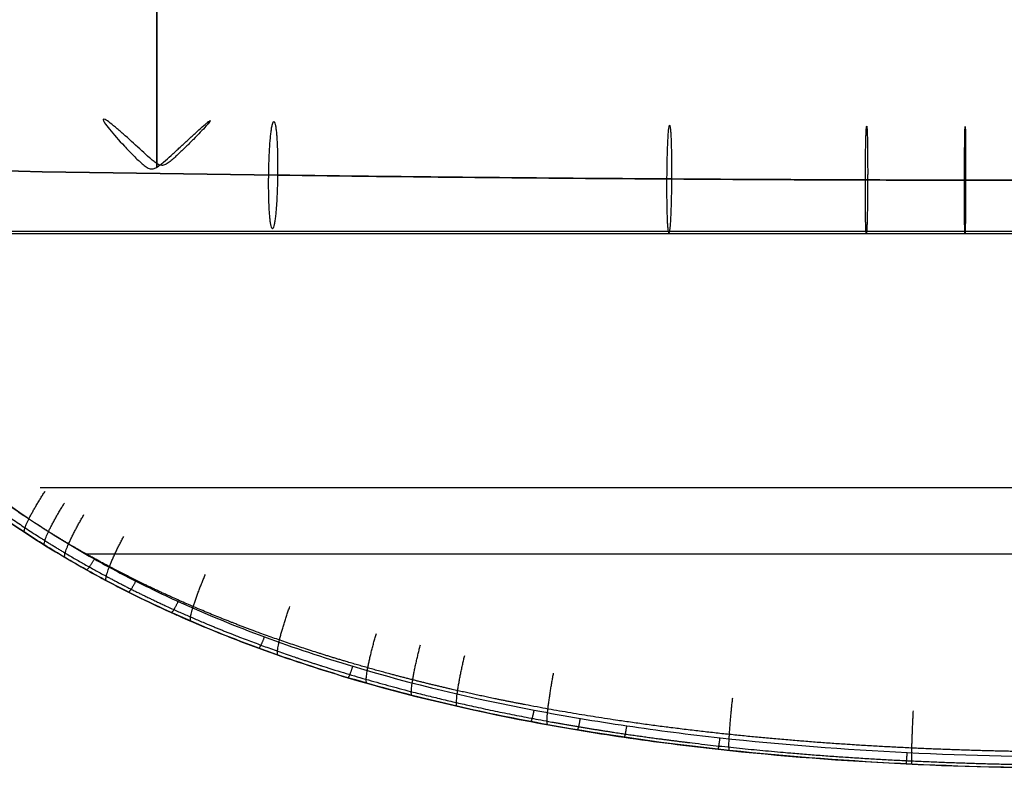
# Model space of a CAD drawing. Header units: millimetres. Extents: x -27.2 to 27.2, y 1 to 52.7.
# Tile 4 of 39: x -16.3 to -1.6, y 1 to 12.2. Entities that reach past the tile are written whole.
import ezdxf

# ---------------------------------------------------------------- set-up
doc = ezdxf.new("R2010")
doc.units = ezdxf.units.MM
doc.header["$MEASUREMENT"] = 0
doc.layers.add('Default', color=7, linetype='Continuous', true_color=0x000000)

msp = doc.modelspace()

# ---------------------------------------------------------------- linework, layer by layer
at = {"layer": 'Default', "color": 250, "true_color": 0x333333}
for points, degree in [([(-14.24206802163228, 10.01138038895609, 44.78151533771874), (-14.24206802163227, 14.2612705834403, 44.63310590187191), (-14.24206802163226, 18.51116077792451, 44.4846964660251)], 2), ([(-14.2420680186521, 18.26646703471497, 42.90351811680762), (-14.24206802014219, 14.11064944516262, 43.04864246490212), (-14.24206802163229, 9.95483185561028, 43.19376681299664)], 2), ([(-14.24206802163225, 9.954831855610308, 43.19376681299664), (-14.24206802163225, 14.11064944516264, 43.04864246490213), (-14.24206802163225, 18.26646703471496, 42.90351811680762)], 2), ([(-14.24206802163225, 9.954892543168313, 43.19376469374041), (-14.24206802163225, 14.11067978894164, 43.04864140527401), (-14.24206802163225, 18.26646703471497, 42.90351811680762)], 2), ([(-14.17586295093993, 9.98409633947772, 44.77974159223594), (-14.19913602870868, 9.986946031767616, 44.78156228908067), (-14.22110310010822, 9.998050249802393, 44.78198083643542), (-14.24206802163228, 10.01138038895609, 44.78151533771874)], 3)]:
    msp.add_open_spline(points, degree=degree, dxfattribs=at)
for points, knots in [([(-14.24206802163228, 10.01138038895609, 44.78151533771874), (-14.25930760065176, 10.02234184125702, 44.78113255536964), (-14.27687153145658, 10.03542327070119, 44.78012335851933), (-14.31268597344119, 10.06436178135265, 44.77676309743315), (-14.33096355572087, 10.07994655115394, 44.77441888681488), (-14.3868068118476, 10.12884841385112, 44.76518650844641), (-14.42548260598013, 10.16424044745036, 44.75609650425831), (-14.54470057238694, 10.27374187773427, 44.71786583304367), (-14.62899534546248, 10.35171669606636, 44.67770034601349), (-14.75195570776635, 10.46131582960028, 44.58549487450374), (-14.79228121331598, 10.49660564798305, 44.54941074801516), (-14.86832485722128, 10.56104509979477, 44.46519012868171), (-14.90405166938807, 10.59023196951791, 44.41700094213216), (-14.96619710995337, 10.63763639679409, 44.30827185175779), (-14.9925331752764, 10.65581022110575, 44.24765287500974), (-15.02989904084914, 10.67558785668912, 44.11718050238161), (-15.04071398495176, 10.67706994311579, 44.04770476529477), (-15.04318015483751, 10.66071972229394, 43.90732359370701), (-15.03481687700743, 10.6430513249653, 43.83766895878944), (-15.00119340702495, 10.59203368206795, 43.7063354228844), (-14.97631309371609, 10.5591814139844, 43.64568457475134), (-14.88589849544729, 10.44782473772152, 43.48306707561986), (-14.80597944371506, 10.35785382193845, 43.40149920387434), (-14.6823915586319, 10.22560111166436, 43.31356937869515), (-14.64038699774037, 10.18173207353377, 43.28981688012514), (-14.55687946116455, 10.09752933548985, 43.25144625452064), (-14.51538554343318, 10.05692964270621, 43.23683391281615), (-14.45415520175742, 10.00235145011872, 43.22025281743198), (-14.43386337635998, 9.985253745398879, 43.21561136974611), (-14.39340253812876, 9.955649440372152, 43.20781846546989), (-14.3737012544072, 9.943399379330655, 43.20475010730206), (-14.34411495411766, 9.93263994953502, 43.2009728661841), (-14.33414474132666, 9.930312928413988, 43.19984446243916), (-14.31450647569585, 9.928849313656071, 43.19787860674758), (-14.30498818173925, 9.929667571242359, 43.19705378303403), (-14.27710583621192, 9.935657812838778, 43.19498339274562), (-14.2594070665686, 9.94436378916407, 43.19413236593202), (-14.24206802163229, 9.954831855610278, 43.19376681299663)], [0.0007176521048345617, 0.0007176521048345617, 0.0007176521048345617, 0.0007176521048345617, 0.001638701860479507, 0.001638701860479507, 0.002559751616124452, 0.002559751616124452, 0.004401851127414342, 0.004401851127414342, 0.008086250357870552, 0.008086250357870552, 0.009928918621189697, 0.009928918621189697, 0.01177158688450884, 0.01177158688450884, 0.0136180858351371, 0.0136180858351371, 0.01546458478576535, 0.01546458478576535, 0.01731079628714, 0.01731079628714, 0.01915700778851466, 0.01915700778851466, 0.02284169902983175, 0.02284169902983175, 0.0246831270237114, 0.0246831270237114, 0.02652455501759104, 0.02652455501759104, 0.02745221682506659, 0.02745221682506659, 0.02837987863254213, 0.02837987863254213, 0.0288437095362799, 0.0288437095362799, 0.02930754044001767, 0.02930754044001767, 0.03023520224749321, 0.03023520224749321, 0.03023520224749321, 0.03023520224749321]), ([(-14.24206802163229, 9.954831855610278, 43.19376681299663), (-14.22447582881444, 9.96545275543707, 43.19339592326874), (-14.20794927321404, 9.977366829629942, 43.19353929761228), (-14.17389408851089, 10.00379197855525, 43.1947490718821), (-14.15654020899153, 10.01815222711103, 43.19592410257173), (-14.10143144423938, 10.06503556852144, 43.20137419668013), (-14.06483316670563, 10.0980208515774, 43.20761196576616), (-13.98836933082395, 10.16754293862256, 43.22623361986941), (-13.94930043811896, 10.20357598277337, 43.23901553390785), (-13.86893465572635, 10.27772780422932, 43.27277423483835), (-13.82867237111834, 10.31494463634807, 43.29388327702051), (-13.76868802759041, 10.37014717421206, 43.33287689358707), (-13.74860555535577, 10.38857973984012, 43.34732857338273), (-13.70876495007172, 10.42504116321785, 43.37915174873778), (-13.689237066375, 10.44285315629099, 43.39641323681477), (-13.63139497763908, 10.49531579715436, 43.45331893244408), (-13.59515410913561, 10.52781379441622, 43.49723260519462), (-13.53103908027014, 10.5840883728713, 43.59731239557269), (-13.50350627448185, 10.60756589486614, 43.65350154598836), (-13.46211512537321, 10.64071473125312, 43.77615100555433), (-13.44888414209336, 10.64989041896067, 43.84098640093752), (-13.43931441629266, 10.65164967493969, 43.97445119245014), (-13.4430800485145, 10.64428353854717, 44.04042810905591), (-13.46577060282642, 10.6151100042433, 44.16803172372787), (-13.48428257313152, 10.59377963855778, 44.22800157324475), (-13.53180272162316, 10.54155035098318, 44.33862799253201), (-13.56052620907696, 10.51090229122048, 44.38902346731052), (-13.62441468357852, 10.44412807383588, 44.47958912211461), (-13.65878732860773, 10.40874934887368, 44.5191523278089), (-13.73217165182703, 10.33439330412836, 44.5898129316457), (-13.76979958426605, 10.29671748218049, 44.61998404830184), (-13.84715692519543, 10.22059260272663, 44.67203807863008), (-13.88580633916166, 10.18308453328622, 44.69369778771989), (-13.94539901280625, 10.12733542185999, 44.72107965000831), (-13.96477055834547, 10.10950586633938, 44.72910326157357), (-14.00340667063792, 10.07524067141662, 44.74334539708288), (-14.02246301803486, 10.05880522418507, 44.74959812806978), (-14.05970377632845, 10.02938591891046, 44.76016313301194), (-14.07992997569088, 10.01453256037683, 44.76515714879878), (-14.11639067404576, 9.99384346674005, 44.77244580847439), (-14.13527664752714, 9.98567876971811, 44.77555673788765), (-14.15543811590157, 9.98379656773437, 44.77780450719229)], [0.03023520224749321, 0.03023520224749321, 0.03023520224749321, 0.03023520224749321, 0.03085184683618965, 0.03085184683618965, 0.03153134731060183, 0.03153134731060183, 0.0330333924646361, 0.0330333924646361, 0.03468919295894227, 0.03468919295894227, 0.0364741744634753, 0.0364741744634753, 0.0374047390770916, 0.0374047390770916, 0.03835770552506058, 0.03835770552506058, 0.04030758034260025, 0.04030758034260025, 0.04230039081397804, 0.04230039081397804, 0.04430221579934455, 0.04430221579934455, 0.046295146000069, 0.046295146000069, 0.04827528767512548, 0.04827528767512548, 0.05023120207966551, 0.05023120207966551, 0.05216340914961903, 0.05216340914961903, 0.05402501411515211, 0.05402501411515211, 0.05578600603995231, 0.05578600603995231, 0.05661595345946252, 0.05661595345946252, 0.05739838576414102, 0.05739838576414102, 0.05807864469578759, 0.05807864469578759, 0.05867293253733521, 0.05867293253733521, 0.05867293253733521, 0.05867293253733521]), ([(-23.78384874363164, 10.04965981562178, 46.00340406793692), (-19.93419273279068, 9.956079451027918, 45.39870021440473), (-16.16879768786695, 9.88586065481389, 44.94495571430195), (-10.47594990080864, 9.812502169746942, 44.47092296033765), (-8.521486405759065, 9.79334560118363, 44.34713576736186), (-5.596620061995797, 9.77410594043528, 44.2228116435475), (-4.622801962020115, 9.769275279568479, 44.19159655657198), (-3.162628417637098, 9.764434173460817, 44.16031397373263), (-2.675996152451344, 9.763221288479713, 44.1524764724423), (-1.702723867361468, 9.761602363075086, 44.14201519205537), (-1.217521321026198, 9.761196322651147, 44.13939141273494), (-0.7293437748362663, 9.76119632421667, 44.13939141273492)], [-0.9749913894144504, -0.9749913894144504, -0.9749913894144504, -0.9749913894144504, -0.5147946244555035, -0.5147946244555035, -0.272191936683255, -0.272191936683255, -0.1508905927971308, -0.1508905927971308, -0.09023992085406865, -0.09023992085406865, -0.02958924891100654, -0.02958924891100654, -0.02958924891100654, -0.02958924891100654]), ([(-0.7293437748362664, 9.76119632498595, 44.13939141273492), (-1.217521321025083, 9.76119632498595, 44.13939141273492), (-1.702723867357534, 9.761602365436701, 44.14201519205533), (-2.675996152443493, 9.763221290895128, 44.15247647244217), (-3.162628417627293, 9.764434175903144, 44.16031397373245), (-4.622801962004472, 9.769275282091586, 44.19159655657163), (-5.596620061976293, 9.774105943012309, 44.22281164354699), (-8.521486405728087, 9.793345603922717, 44.34713576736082), (-10.47594990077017, 9.81250217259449, 44.4709229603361), (-16.16879768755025, 9.885860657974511, 44.94495571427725), (-19.93419273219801, 9.956079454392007, 45.39870021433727), (-23.78384874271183, 10.04965982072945, 46.00340406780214)], [0, 0, 0, 0, 1.50564482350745, 1.50564482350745, 3.011289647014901, 3.011289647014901, 6.022579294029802, 6.022579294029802, 12.0451585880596, 12.0451585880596, 23.46948176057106, 23.46948176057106, 23.46948176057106, 23.46948176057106]), ([(-0.7293437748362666, 9.761196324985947, 42.53939141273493), (-1.220396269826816, 9.761196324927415, 42.53939141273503), (-1.714207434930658, 9.761607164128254, 42.54204620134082), (-2.6989059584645, 9.763245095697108, 42.55263029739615), (-3.191230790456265, 9.764472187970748, 42.56055960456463), (-4.668407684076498, 9.769369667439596, 42.59220646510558), (-5.6534620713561, 9.774256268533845, 42.62378303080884), (-8.611642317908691, 9.793715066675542, 42.74952319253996), (-10.58778205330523, 9.813086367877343, 42.87469795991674), (-16.23432529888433, 9.885848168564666, 43.34487502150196), (-19.9297127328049, 9.954174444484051, 43.78639030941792), (-23.70134273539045, 10.04467061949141, 44.37116453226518)], [0, 0, 0, 0, 1.50564482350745, 1.50564482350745, 3.011289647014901, 3.011289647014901, 6.022579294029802, 6.022579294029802, 12.0451585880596, 12.0451585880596, 23.14523609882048, 23.14523609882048, 23.14523609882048, 23.14523609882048])]:
    msp.add_open_spline(points, degree=3, knots=knots, dxfattribs=at)
for points, weights in [([(-12.57384968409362, 9.838678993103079, 43.04007408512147), (-12.55330475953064, 11.43854686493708, 43.03922022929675), (-12.42054619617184, 11.43769299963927, 44.63370273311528), (-12.44109112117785, 9.837825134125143, 44.63455658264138)], [0.9999999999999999, 0.3333333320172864, 0.3333333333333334, 1.000000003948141]), ([(-6.639522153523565, 9.780742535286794, 42.66569641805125), (-6.629007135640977, 11.38070797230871, 42.66547304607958), (-6.561060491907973, 11.38048459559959, 44.26402964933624), (-6.571575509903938, 9.780519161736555, 44.26425301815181)], [0.9999999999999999, 0.3333333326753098, 0.3333333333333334, 1.000000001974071]), ([(-3.683623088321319, 9.766104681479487, 42.57110855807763), (-3.678319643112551, 11.36609589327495, 42.57105175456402), (-3.644049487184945, 11.36603908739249, 44.17068469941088), (-3.649352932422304, 9.766047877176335, 44.17074150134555)], [1, 0.3333333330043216, 0.3333333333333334, 1.000000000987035]), ([(-2.206556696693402, 9.762426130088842, 42.54733824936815), (-2.203895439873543, 11.36242391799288, 42.54732394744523), (-2.186698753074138, 11.3624096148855, 44.14723153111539), (-2.189360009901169, 9.762411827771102, 44.14724583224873)], [1, 0.3333333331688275, 0.3333333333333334, 1.000000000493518]), ([(-14.15543811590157, 9.98379656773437, 44.77780450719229), (-14.16226419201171, 9.983910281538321, 44.77853931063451), (-14.1690730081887, 9.984010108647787, 44.77918438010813), (-14.17586295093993, 9.98409633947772, 44.77974159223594)], [0.9022930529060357, 0.9092936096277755, 0.9163855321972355, 0.9235688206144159]), ([(-12.44109112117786, 9.837825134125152, 44.63455658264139), (-12.46163604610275, 8.237957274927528, 44.63541043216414), (-12.59439460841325, 8.238811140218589, 43.04092794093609), (-12.57384968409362, 9.83867899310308, 43.04007408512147)], [0.9999999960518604, 0.3333333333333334, 0.3333333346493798, 0.9999999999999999]), ([(-6.571575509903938, 9.780519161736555, 44.26425301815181), (-6.582090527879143, 8.180553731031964, 44.26447638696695), (-6.650037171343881, 8.180777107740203, 42.66591979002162), (-6.639522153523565, 9.780742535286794, 42.66569641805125)], [0.99999999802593, 0.3333333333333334, 0.3333333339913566, 0.9999999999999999]), ([(-3.649352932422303, 9.766047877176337, 44.17074150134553), (-3.654656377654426, 8.166056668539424, 44.17079830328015), (-3.688926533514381, 8.166113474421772, 42.57116536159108), (-3.683623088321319, 9.766104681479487, 42.57110855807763)], [0.9999999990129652, 0.3333333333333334, 0.333333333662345, 1]), ([(-2.18936000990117, 9.7624118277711, 44.14724583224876), (-2.192021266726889, 8.16241404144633, 44.1472601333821), (-2.209217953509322, 8.162428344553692, 42.54735255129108), (-2.206556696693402, 9.762426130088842, 42.54733824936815)], [0.9999999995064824, 0.3333333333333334, 0.3333333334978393, 1])]:
    msp.add_rational_spline(points, weights, degree=3, dxfattribs=at)
at = {"layer": 'Default', "color": 254, "true_color": 0xcad1ee}
for points, knots in [([(20.05131335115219, 9.000000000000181, 46.58340011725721), (13.76440641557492, 9.000000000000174, 45.65172373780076), (7.080621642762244, 9.000000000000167, 45.18627614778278), (-7.080623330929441, 9.00000000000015, 45.18627614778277), (-13.76440960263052, 9.000000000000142, 45.651723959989), (-20.05131335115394, 9.000000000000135, 46.58340011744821)], [-0.8733287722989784, -0.8733287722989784, -0.8733287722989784, -0.8733287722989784, -0.500000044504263, -0.500000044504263, -0.1266712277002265, -0.1266712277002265, -0.1266712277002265, -0.1266712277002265]), ([(-20.05131335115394, 9.000000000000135, 46.58340011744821), (-19.60848276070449, 8.161998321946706, 46.54737257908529), (-19.07465144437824, 7.397922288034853, 46.47930078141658), (-18.29609845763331, 6.531950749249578, 46.36757697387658), (-18.13483372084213, 6.363206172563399, 46.34390678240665), (-17.8846734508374, 6.116685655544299, 46.306679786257), (-17.79990955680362, 6.035611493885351, 46.29398387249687), (-17.62763941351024, 5.875648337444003, 46.26806296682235), (-17.54035048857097, 5.796965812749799, 46.25487065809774), (-17.09965907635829, 5.411077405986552, 46.18809191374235), (-16.73218780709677, 5.125131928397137, 46.13187583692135), (-15.97076879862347, 4.593126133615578, 46.01689417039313), (-15.57681587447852, 4.347074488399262, 45.95812411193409), (-14.96807611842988, 4.004475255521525, 45.86989082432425), (-14.76219012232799, 3.89469590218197, 45.8404625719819), (-14.34476821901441, 3.683482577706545, 45.78183348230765), (-14.13416174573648, 3.582525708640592, 45.75276444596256), (-13.49877125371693, 3.293223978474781, 45.66682320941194), (-13.0696799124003, 3.11802186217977, 45.61112393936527), (-12.20202963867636, 2.797475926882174, 45.50405744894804), (-11.76346639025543, 2.65214790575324, 45.45268607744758), (-10.43532975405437, 2.254714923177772, 45.30624472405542), (-9.53338881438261, 2.040868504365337, 45.21893052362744), (-8.38952715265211, 1.82268901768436, 45.12491323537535), (-8.159926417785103, 1.781533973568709, 45.1068591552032), (-7.699149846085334, 1.703903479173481, 45.07228096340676), (-7.468195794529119, 1.667468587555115, 45.05577460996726), (-6.775201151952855, 1.565066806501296, 45.0087134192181), (-6.312423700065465, 1.505884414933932, 44.98057231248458), (-4.921997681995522, 1.352221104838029, 44.90571949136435), (-3.992265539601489, 1.281477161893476, 44.86859373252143), (-2.128245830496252, 1.190137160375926, 44.81865412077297), (-1.193950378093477, 1.169608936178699, 44.80582968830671), (-0.2577434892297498, 1.169608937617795, 44.804336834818)], [-6.00000000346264e-08, -6.00000000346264e-08, -6.00000000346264e-08, -6.00000000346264e-08, 0.02794441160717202, 0.02794441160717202, 0.03493052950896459, 0.03493052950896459, 0.03842358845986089, 0.03842358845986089, 0.04191664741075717, 0.04191664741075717, 0.05588888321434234, 0.05588888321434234, 0.06986111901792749, 0.06986111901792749, 0.07684723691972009, 0.07684723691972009, 0.08383335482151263, 0.08383335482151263, 0.0978055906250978, 0.0978055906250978, 0.111777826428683, 0.111777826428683, 0.1397222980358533, 0.1397222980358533, 0.1467084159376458, 0.1467084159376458, 0.1536945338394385, 0.1536945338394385, 0.1676667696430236, 0.1676667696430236, 0.1956112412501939, 0.1956112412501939, 0.223555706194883, 0.223555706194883, 0.223555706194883, 0.223555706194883]), ([(19.60791897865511, 8.965084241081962, 45.50890809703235), (13.43992467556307, 8.965083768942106, 44.62659909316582), (6.903884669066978, 8.96508509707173, 44.18688826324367), (-2.82495674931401e-05, 8.965085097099, 44.18688946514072), (-6.903922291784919, 8.965085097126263, 44.18689066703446), (-13.43994197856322, 8.96508376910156, 44.62660150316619), (-19.60791897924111, 8.965084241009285, 45.5089080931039)], [-0.8617736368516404, -0.8617736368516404, -0.8617736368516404, -0.8617736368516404, -0.4999995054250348, -0.4999995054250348, -0.4999995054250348, -0.1382263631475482, -0.1382263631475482, -0.1382263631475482, -0.1382263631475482]), ([(-20.2572445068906, 8.899199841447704, 46.38568134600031), (-19.80606902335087, 8.04976586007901, 46.34944221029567), (-19.26159156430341, 7.274677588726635, 46.28120360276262), (-18.46806603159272, 6.397136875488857, 46.16933376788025), (-18.30372848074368, 6.22618402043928, 46.14563746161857), (-18.04887455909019, 5.976524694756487, 46.10837592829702), (-17.9625320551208, 5.894433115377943, 46.09566927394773), (-17.78708209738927, 5.732494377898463, 46.06972842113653), (-17.69819602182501, 5.652856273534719, 46.05652693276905), (-17.2495215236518, 5.262364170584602, 45.98970626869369), (-16.87565202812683, 4.973281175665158, 45.93346924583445), (-16.10168436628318, 4.435952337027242, 45.81846664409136), (-15.70158045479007, 4.187712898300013, 45.75969658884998), (-15.08391552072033, 3.842399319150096, 45.67147559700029), (-14.87510382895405, 3.731809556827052, 45.64205348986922), (-14.45193975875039, 3.519139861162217, 45.58344020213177), (-14.23852971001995, 3.417540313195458, 45.55438078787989), (-13.59495333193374, 3.126529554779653, 45.46847249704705), (-13.16069496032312, 2.950475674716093, 45.4128006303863), (-12.28325056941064, 2.628613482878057, 45.30579508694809), (-11.84005955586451, 2.48282136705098, 45.25445726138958), (-10.49876059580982, 2.08437380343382, 45.10811993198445), (-9.589002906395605, 1.870341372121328, 45.02087923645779), (-8.436273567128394, 1.652133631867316, 44.92694536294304), (-8.20494463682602, 1.610984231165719, 44.90890757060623), (-7.740795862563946, 1.5333811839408, 44.87436093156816), (-7.508199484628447, 1.496968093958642, 44.85786982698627), (-6.810408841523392, 1.394647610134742, 44.81085243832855), (-6.344603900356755, 1.335540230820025, 44.78273796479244), (-4.945525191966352, 1.182116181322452, 44.70795598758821), (-4.010593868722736, 1.1115473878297, 44.670865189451), (-2.136999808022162, 1.020454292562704, 44.6209695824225), (-1.198331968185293, 1.000000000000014, 44.60815429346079), (-0.2580586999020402, 1, 44.60665961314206)], [-0.2263981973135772, -0.2263981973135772, -0.2263981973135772, -0.2263981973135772, -0.1980984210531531, -0.1980984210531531, -0.1910234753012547, -0.1910234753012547, -0.1874860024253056, -0.1874860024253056, -0.1839485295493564, -0.1839485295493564, -0.1697986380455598, -0.1697986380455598, -0.1556487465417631, -0.1556487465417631, -0.1485738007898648, -0.1485738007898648, -0.1414988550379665, -0.1414988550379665, -0.1273489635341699, -0.1273489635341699, -0.1131990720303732, -0.1131990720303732, -0.08489928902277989, -0.08489928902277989, -0.07782434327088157, -0.07782434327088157, -0.07074939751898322, -0.07074939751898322, -0.05659950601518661, -0.05659950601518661, -0.02829972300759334, -0.02829972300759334, 5.99999999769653e-08, 5.99999999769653e-08, 5.99999999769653e-08, 5.99999999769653e-08]), ([(-0.2580586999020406, 1, 44.57838857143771), (-1.169971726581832, 1.000000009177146, 44.57982666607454), (-2.080211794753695, 1.019245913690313, 44.59145889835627), (-3.89704990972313, 1.104613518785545, 44.63633086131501), (-4.803649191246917, 1.170674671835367, 44.66957966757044), (-6.61287857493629, 1.361551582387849, 44.75854123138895), (-7.515512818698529, 1.486246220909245, 44.81427120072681), (-8.866171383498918, 1.730855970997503, 44.9147967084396), (-9.315841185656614, 1.822044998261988, 44.95111971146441), (-9.98945975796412, 1.975756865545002, 45.00973751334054), (-10.21385137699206, 2.029821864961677, 45.02996483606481), (-10.66232471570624, 2.144106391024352, 45.07176886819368), (-10.88659112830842, 2.204385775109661, 45.09336554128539), (-11.55544465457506, 2.394290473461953, 45.15977204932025), (-11.99708366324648, 2.53318479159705, 45.20629398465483), (-12.87076265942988, 2.839341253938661, 45.30304566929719), (-13.30280831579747, 3.006592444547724, 45.35327843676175), (-14.15585801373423, 3.374283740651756, 45.4563695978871), (-14.57687133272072, 3.574708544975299, 45.50923261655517), (-15.1985815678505, 3.904933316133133, 45.58938171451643), (-15.40417784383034, 4.01995218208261, 45.61623693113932), (-15.70985624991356, 4.200619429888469, 45.65654920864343), (-15.81126190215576, 4.262184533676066, 45.66998690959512), (-16.01213083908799, 4.387522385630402, 45.69670571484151), (-16.11171628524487, 4.45136633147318, 45.7100028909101), (-16.60527550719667, 4.776617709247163, 45.77608439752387), (-16.98617723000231, 5.05610988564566, 45.82767182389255), (-17.71644069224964, 5.657874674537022, 45.92565139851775), (-18.06579933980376, 5.980156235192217, 45.97204512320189), (-18.56284671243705, 6.498911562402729, 46.03542971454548), (-18.72415327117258, 6.677871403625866, 46.05553541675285), (-19.03660847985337, 7.04746188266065, 46.09317633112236), (-19.18667525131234, 7.236798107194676, 46.11058081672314), (-19.61822778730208, 7.81819899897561, 46.15808504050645), (-19.88103142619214, 8.22367321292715, 46.18346546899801), (-20.11885090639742, 8.64614759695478, 46.20143333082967)], [-0.2252958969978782, -0.2252958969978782, -0.2252958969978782, -0.2252958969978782, -0.1971339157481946, -0.1971339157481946, -0.1689719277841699, -0.1689719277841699, -0.1408099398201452, -0.1408099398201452, -0.1267289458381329, -0.1267289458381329, -0.1196884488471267, -0.1196884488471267, -0.1126479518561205, -0.1126479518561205, -0.09856695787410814, -0.09856695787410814, -0.0844859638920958, -0.0844859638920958, -0.07040496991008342, -0.07040496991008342, -0.06336447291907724, -0.06336447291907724, -0.05984422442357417, -0.05984422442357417, -0.05632397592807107, -0.05632397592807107, -0.04224298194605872, -0.04224298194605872, -0.0281619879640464, -0.0281619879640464, -0.02112149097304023, -0.02112149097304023, -0.01408099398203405, -0.01408099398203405, -1.00074151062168e-16, -1.00074151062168e-16, -1.00074151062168e-16, -1.00074151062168e-16]), ([(-15.98039102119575, 5.181566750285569, 45.03907468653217), (-10.8927017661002, 5.181566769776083, 44.46600093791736), (-5.565893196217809, 5.181565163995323, 44.18021302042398), (-2.322333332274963e-11, 5.181565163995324, 44.1802130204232), (5.565895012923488, 5.181565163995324, 44.18021302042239), (10.89270524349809, 5.181566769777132, 44.46600112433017), (15.98039600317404, 5.181566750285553, 45.0390752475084)], [4.058564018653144, 4.058564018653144, 4.058564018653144, 4.058564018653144, 19.95383360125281, 19.95383360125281, 19.95383360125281, 35.8491083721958, 35.8491083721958, 35.8491083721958, 35.8491083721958]), ([(-15.30999884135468, 4.197870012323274, 45.9195138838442), (-10.43102725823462, 4.197870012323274, 45.39228583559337), (-5.327686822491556, 4.197870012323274, 45.12886829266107), (5.327684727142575, 4.197870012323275, 45.12886829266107), (10.43102324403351, 4.197870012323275, 45.39228562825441), (15.30999308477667, 4.197870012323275, 45.91951326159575)], [11.68092721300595, 11.68092721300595, 11.68092721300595, 11.68092721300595, 26.64502137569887, 26.64502137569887, 41.60910965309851, 41.60910965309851, 41.60910965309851, 41.60910965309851])]:
    msp.add_open_spline(points, degree=3, knots=knots, dxfattribs=at)
for points, weights, knots in [([(-20.19333029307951, 8.926583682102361, 46.53694816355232), (-19.74498404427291, 8.081346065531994, 46.49982036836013), (-19.20408226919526, 7.309109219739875, 46.43044933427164), (-18.41093020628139, 6.431202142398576, 46.31613872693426), (-18.24728411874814, 6.260797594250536, 46.29202856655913), (-17.9933308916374, 6.011808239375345, 46.25410815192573), (-17.90735133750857, 5.929989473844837, 46.241188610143), (-17.73263880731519, 5.768594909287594, 46.21481932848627), (-17.64413002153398, 5.689225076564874, 46.20140355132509), (-17.1981894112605, 5.300784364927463, 46.13364005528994), (-16.82597086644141, 5.012576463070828, 46.07656394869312), (-16.05534896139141, 4.477093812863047, 45.95994343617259), (-15.65694933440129, 4.22955819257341, 45.90038982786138), (-15.04123881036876, 3.884995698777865, 45.81097802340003), (-14.83329703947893, 3.774741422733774, 45.78120016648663), (-14.41188645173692, 3.562729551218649, 45.7219023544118), (-14.19933682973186, 3.461418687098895, 45.69251097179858), (-13.55895211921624, 3.171526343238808, 45.60573740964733), (-13.12628198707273, 2.995840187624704, 45.54946534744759), (-12.25213989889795, 2.674786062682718, 45.44140237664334), (-11.81045083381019, 2.52924780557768, 45.38956385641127), (-10.47555818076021, 2.1321525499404, 45.24210736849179), (-9.567958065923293, 1.91807069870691, 45.15403730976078), (-8.41716479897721, 1.699877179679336, 45.05927216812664), (-8.186492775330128, 1.658774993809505, 45.04109908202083), (-7.723655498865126, 1.581262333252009, 45.00630058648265), (-7.491691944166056, 1.544885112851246, 44.98969022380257), (-6.796020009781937, 1.442700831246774, 44.9423576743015), (-6.331347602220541, 1.383622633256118, 44.91404472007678), (-4.936440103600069, 1.230382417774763, 44.83880819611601), (-4.003151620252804, 1.159758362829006, 44.80145685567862), (-2.133571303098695, 1.06868809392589, 44.75127631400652), (-1.196377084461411, 1.048212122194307, 44.73838820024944), (-0.2578510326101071, 1.048213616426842, 44.73689344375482)], [0.8267715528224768, 0.8292658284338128, 0.8327458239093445, 0.8376549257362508, 0.8386637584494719, 0.8402025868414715, 0.8407197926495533, 0.8417602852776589, 0.8422822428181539, 0.8448864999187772, 0.8469582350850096, 0.8509652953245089, 0.8529010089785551, 0.8556557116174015, 0.8565494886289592, 0.8582838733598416, 0.859120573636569, 0.861532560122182, 0.8630125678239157, 0.865731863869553, 0.866971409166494, 0.8703624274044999, 0.8721873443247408, 0.8740354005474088, 0.8743833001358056, 0.8750381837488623, 0.8753448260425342, 0.8762047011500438, 0.8766988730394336, 0.8779759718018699, 0.878554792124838, 0.8792981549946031, 0.8794617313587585, 0.8794659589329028], [-2.49833487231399e-12, -2.49833487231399e-12, -2.49833487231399e-12, -2.49833487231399e-12, 2.835322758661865, 2.835322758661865, 3.544153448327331, 3.544153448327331, 3.898568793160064, 3.898568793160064, 4.252984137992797, 4.252984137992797, 5.67064551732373, 5.67064551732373, 7.088306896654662, 7.088306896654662, 7.79713758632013, 7.79713758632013, 8.505968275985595, 8.505968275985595, 9.923629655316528, 9.923629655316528, 11.34129103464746, 11.34129103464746, 14.17661379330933, 14.17661379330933, 14.88544448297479, 14.88544448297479, 15.59427517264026, 15.59427517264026, 17.01193655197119, 17.01193655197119, 19.84725931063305, 19.84725931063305, 22.68258206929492, 22.68258206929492, 22.68258206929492, 22.68258206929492]), ([(-0.2588998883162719, 1.239976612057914, 44.05077339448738), (-1.171382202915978, 1.239982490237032, 44.05222288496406), (-2.081618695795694, 1.259078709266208, 44.06410544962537), (-3.89866119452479, 1.343835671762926, 44.11012989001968), (-4.804536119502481, 1.40933944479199, 44.14423316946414), (-6.612291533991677, 1.598763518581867, 44.23576686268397), (-7.513010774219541, 1.722302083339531, 44.29310288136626), (-8.861603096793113, 1.965057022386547, 44.39697148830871), (-9.309864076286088, 2.055411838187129, 44.43448640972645), (-9.981435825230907, 2.207798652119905, 44.49514724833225), (-10.20493582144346, 2.261351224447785, 44.5160760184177), (-10.65148355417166, 2.374536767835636, 44.55935715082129), (-10.87468995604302, 2.434215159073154, 44.58172606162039), (-11.53969404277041, 2.622067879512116, 44.6505067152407), (-11.97861468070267, 2.75941212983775, 44.69875644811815), (-12.84616926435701, 3.062047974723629, 44.79926288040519), (-13.27463890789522, 3.227171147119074, 44.85148756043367), (-14.11969270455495, 3.589976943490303, 44.95884863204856), (-14.53613608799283, 3.787446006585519, 45.0139561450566), (-15.15086944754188, 4.112852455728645, 45.09773881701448), (-15.35379257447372, 4.225995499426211, 45.12580234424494), (-15.65541774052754, 4.403703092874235, 45.1679849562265), (-15.75538572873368, 4.46420571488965, 45.18204413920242), (-15.95332549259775, 4.58733864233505, 45.21000975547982), (-16.05141816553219, 4.650035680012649, 45.22393291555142), (-16.53660472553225, 4.968825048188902, 45.29304305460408), (-16.91104358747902, 5.242733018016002, 45.34717757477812), (-17.6277275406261, 5.831721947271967, 45.45016520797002), (-17.97013724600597, 6.146665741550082, 45.4990462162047), (-18.45710978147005, 6.653535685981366, 45.56603086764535), (-18.61491747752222, 6.828118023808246, 45.58729058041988), (-18.92045011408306, 7.188495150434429, 45.62715347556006), (-19.067160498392, 7.37303656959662, 45.64562613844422), (-19.4885780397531, 7.939037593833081, 45.69611822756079), (-19.74553951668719, 8.334001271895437, 45.72333464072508), (-19.97834832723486, 8.745979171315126, 45.74288802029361)], [0.8285881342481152, 0.8285926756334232, 0.8287640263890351, 0.8295323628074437, 0.8301288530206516, 0.8318587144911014, 0.8329919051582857, 0.8351992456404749, 0.8360198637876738, 0.8373932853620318, 0.8378748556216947, 0.8388881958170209, 0.8394204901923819, 0.8410877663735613, 0.8422954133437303, 0.8449093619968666, 0.8463158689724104, 0.849325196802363, 0.8509283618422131, 0.8534658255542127, 0.854333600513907, 0.8556643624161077, 0.8561126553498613, 0.8570135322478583, 0.8574666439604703, 0.8597424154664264, 0.8615970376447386, 0.8652723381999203, 0.8670926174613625, 0.8696987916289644, 0.8705472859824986, 0.8721821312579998, 0.8729627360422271, 0.8751745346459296, 0.8764746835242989, 0.8775657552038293], [-2.220446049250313e-16, -2.220446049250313e-16, -2.220446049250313e-16, -2.220446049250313e-16, 2.801903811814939, 2.801903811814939, 5.603807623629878, 5.603807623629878, 8.405711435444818, 8.405711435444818, 9.806663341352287, 9.806663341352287, 10.50713929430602, 10.50713929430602, 11.20761524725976, 11.20761524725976, 12.60856715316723, 12.60856715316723, 14.00951905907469, 14.00951905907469, 15.41047096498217, 15.41047096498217, 16.1109469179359, 16.1109469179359, 16.46118489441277, 16.46118489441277, 16.81142287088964, 16.81142287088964, 18.21237477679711, 18.21237477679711, 19.61332668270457, 19.61332668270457, 20.31380263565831, 20.31380263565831, 21.01427858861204, 21.01427858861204, 22.41523049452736, 22.41523049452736, 22.41523049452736, 22.41523049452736])]:
    msp.add_rational_spline(points, weights, degree=3, knots=knots, dxfattribs=at)
for points, weights in [([(-16.21042812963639, 4.516416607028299, 45.72321919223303), (-16.27704089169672, 4.560313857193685, 45.04508933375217), (-15.90309540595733, 5.131369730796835, 45.02822823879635)], [1, 0.7158435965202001, 1.000000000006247]), ([(-15.911696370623, 4.324853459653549, 45.68334631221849), (-15.98043042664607, 4.367742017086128, 45.00000019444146), (-15.61737866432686, 4.952192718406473, 44.98831639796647)], [1, 0.7131261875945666, 1.000000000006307]), ([(-15.60796344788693, 4.140397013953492, 45.64311178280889), (-15.67855084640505, 4.182116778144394, 44.95456377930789), (-15.32641790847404, 4.7794286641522, 44.94805397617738)], [0.9999999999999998, 0.7104415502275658, 1.000000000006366]), ([(-14.99134482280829, 3.794858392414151, 45.5626653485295), (-15.06480683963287, 3.83387814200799, 44.8638980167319), (-14.73432492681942, 4.455137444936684, 44.86758265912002)], [0.9999999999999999, 0.7052400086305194, 1.00000000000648]), ([(-15.2898038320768, 3.957503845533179, 45.70088259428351), (-15.26807645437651, 3.945356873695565, 45.89797951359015), (-15.17098937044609, 4.118674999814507, 45.89930192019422)], [1.000000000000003, 0.7094749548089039, 1]), ([(-13.7293331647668, 3.190438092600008, 45.40482401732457), (-13.80539820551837, 3.223224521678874, 44.68669411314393), (-13.51695968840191, 3.885675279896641, 44.70979420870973)], [1, 0.6956410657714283, 1.000000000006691]), ([(-14.66352179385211, 3.625474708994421, 45.61274684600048), (-14.64179317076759, 3.614554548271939, 45.80688219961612), (-14.5534791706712, 3.789089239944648, 45.81114802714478)], [1.000000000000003, 0.7148333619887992, 0.9999999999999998]), ([(-14.02400425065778, 3.320536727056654, 45.5257446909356), (-14.00255123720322, 3.310836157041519, 45.71715656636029), (-13.92236491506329, 3.486091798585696, 45.72411736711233)], [1.000000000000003, 0.7198491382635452, 1]), ([(-12.43392316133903, 2.686263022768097, 45.25466982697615), (-12.5089386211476, 2.712550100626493, 44.51896145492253), (-12.26043389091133, 3.408368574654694, 44.55979267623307)], [1, 0.687204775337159, 1.000000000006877]), ([(-12.72197276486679, 2.789544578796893, 45.35929785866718), (-12.70171003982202, 2.782111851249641, 45.5459902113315), (-12.63585477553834, 2.95774889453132, 45.55759069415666)], [1.000000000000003, 0.7287444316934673, 1]), ([(-11.10954230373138, 2.267687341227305, 45.11550104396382), (-11.18057552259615, 2.287855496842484, 44.36424597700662), (-10.96963136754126, 3.010445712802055, 44.42083742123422)], [1, 0.6799524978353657, 1.000000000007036]), ([(-10.43808804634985, 2.086964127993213, 45.05086685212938), (-10.50625118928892, 2.104334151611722, 44.29264403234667), (-10.31315262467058, 2.838165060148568, 44.35632227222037)], [1, 0.6767630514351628, 1.000000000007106]), ([(-9.764920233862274, 1.92451957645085, 44.99019824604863), (-9.829756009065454, 1.939314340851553, 44.22558723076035), (-9.6537802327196, 2.68306074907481, 44.29577536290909)], [1, 0.673870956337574, 1.00000000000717]), ([(-11.39295990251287, 2.350005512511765, 45.20567815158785), (-11.37447561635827, 2.344514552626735, 45.38851556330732), (-11.32075417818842, 2.51967024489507, 45.40387229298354)], [1.000000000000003, 0.7362034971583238, 1]), ([(-8.415951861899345, 1.649319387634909, 44.88128820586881), (-8.473076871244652, 1.65966495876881, 44.10560030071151), (-8.329223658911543, 2.419747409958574, 44.18710456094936)], [1, 0.6689269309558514, 1.000000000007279]), ([(-5.70826388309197, 1.266113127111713, 44.71406044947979), (-5.747412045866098, 1.27024332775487, 43.92248546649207), (-5.660058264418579, 2.051873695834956, 44.02028053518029)], [1, 0.661987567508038, 1.000000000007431]), ([(-8.666819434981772, 1.695775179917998, 44.94573213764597), (-8.652787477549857, 1.693118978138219, 45.12297740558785), (-8.618299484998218, 1.866324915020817, 45.14371669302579)], [1.000000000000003, 0.7473315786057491, 1]), ([(-2.988630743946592, 1.061929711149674, 44.61389487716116), (-3.008616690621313, 1.062868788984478, 43.81369825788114), (-2.96871889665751, 1.855173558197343, 43.92035784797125)], [1, 0.6582963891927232, 1.000000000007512]), ([(-7.972870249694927, 1.57218270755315, 44.89163425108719), (-7.960035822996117, 1.570036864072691, 45.06784893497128), (-7.929538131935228, 1.742718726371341, 45.089570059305)], [1.000000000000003, 0.7494214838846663, 1]), ([(-7.275602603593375, 1.462861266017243, 44.84219736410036), (-7.263974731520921, 1.461156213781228, 45.01750884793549), (-7.237197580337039, 1.633334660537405, 45.04008754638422)], [1.000000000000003, 0.7512629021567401, 1]), ([(-5.878244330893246, 1.284398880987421, 44.75781063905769), (-5.86901727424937, 1.283387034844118, 44.93166684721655), (-5.848948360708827, 1.454663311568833, 44.95562137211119)], [1.000000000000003, 0.7542491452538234, 1]), ([(-3.073796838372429, 1.066000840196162, 44.64591738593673), (-3.069206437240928, 1.065777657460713, 44.81803334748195), (-3.060255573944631, 1.235807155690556, 44.84362392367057)], [1.000000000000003, 0.7578529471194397, 1])]:
    msp.add_rational_spline(points, weights, degree=2, dxfattribs=at)
for points, degree in [([(-15.6559594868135, 4.168885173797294, 45.75354759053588), (-15.6559594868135, 4.168885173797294, 45.70148148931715), (-15.6559594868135, 4.168885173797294, 45.64941538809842)], 2), ([(-14.61556418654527, 3.601469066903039, 45.5145913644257), (-14.39679300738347, 3.492399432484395, 45.5145913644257), (-14.17174104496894, 3.386177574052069, 45.5145913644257), (-13.94023905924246, 3.282917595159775, 45.5145913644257)], 3)]:
    msp.add_open_spline(points, degree=degree, dxfattribs=at)

doc.saveas('drawing.dxf')
